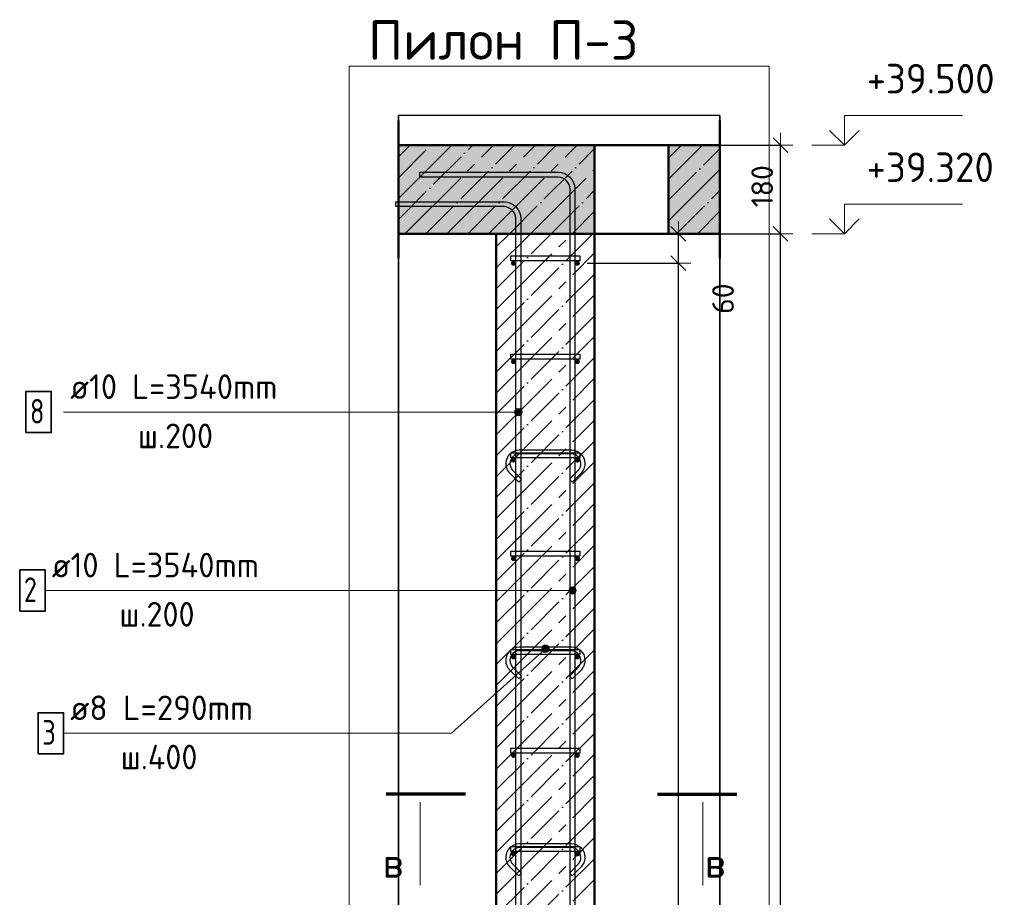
# Model space of a CAD drawing. Header units: millimetres. Extents: x -19950 to 69837, y -2757 to 40090.
# Tile 58 of 136: x 1964 to 3964, y 8564 to 10347. Entities that reach past the tile are written whole.
import ezdxf

# ---------------------------------------------------------------- set-up
doc = ezdxf.new("R2010")
doc.units = ezdxf.units.MM
doc.header["$PDMODE"] = 65
doc.linetypes.add('______11', pattern=[100, 80, -10, 0, -10])
doc.linetypes.add('______5', pattern=[220, 160, -20, 20, -20])
for name, color, linetype, lineweight in [('Standard', 7, 'Continuous', 25), ('Арм.стержн. Арматура края', 96, 'Continuous', 35), ('Арм.стержн. вертикальными 1', 22, 'Continuous', 35), ('Арм.стержн.горизонт. 1', 180, 'Continuous', 35), ('Высотная отметки_ общее', 7, 'Continuous', 13), ('Размерная линия_ общее', 7, 'Continuous', 13)]:
    doc.layers.add(name, color=color, linetype=linetype, lineweight=lineweight)
doc.layers.add('Арм.стержн.Стяжки', color=7, linetype='Continuous', lineweight=35, true_color=0x501e0f)
doc.styles.add('ISOCPEUR', font='ISOCPEUR')
doc.dimstyles.new('DIMSTYLE_12', dxfattribs={"dimtxt": 44, "dimasz": 50, "dimexe": 0, "dimexo": 0, "dimgap": 22, "dimtad": 0, "dimdec": 0, "dimrnd": 5, "dimzin": 12, "dimdsep": 46, "dimtxsty": 'ISOCPEUR', "dimblk1": 'ALL_ML_STRICH', "dimblk2": 'ALL_ML_STRICH', "dimsah": 1, "dimcen": 0, "dimclrd": 7, "dimclre": 256, "dimclrt": 7, "dimadec": 0, "dimazin": 0, "dimtfac": 1, "dimtdec": 0, "dimtix": 1, "dimtmove": 2, "dimatfit": 3, "dimfxl": 0, "dimtvp": 1.2, "dimtzin": 0, "dimlwd": 0, "dimlwe": -3, "dimarcsym": 0})
doc.dimstyles.new('DIMSTYLE_7', dxfattribs={"dimtxt": 44, "dimasz": 50, "dimexe": 0, "dimexo": 0, "dimgap": 22, "dimtad": 2, "dimdec": 0, "dimrnd": 5, "dimzin": 12, "dimdsep": 46, "dimtxsty": 'ISOCPEUR', "dimblk1": 'ALL_ML_STRICH', "dimblk2": 'ALL_ML_STRICH', "dimsah": 1, "dimcen": 0, "dimclrd": 7, "dimclre": 256, "dimclrt": 7, "dimadec": 0, "dimazin": 0, "dimtfac": 1, "dimtdec": 0, "dimtix": 1, "dimtmove": 2, "dimatfit": 3, "dimfxl": 0, "dimtzin": 0, "dimlwd": 0, "dimlwe": -3, "dimarcsym": 0})

# ---------------------------------------------------------------- blocks, each defined once
blk = doc.blocks.new('COMPLEX_ELEVATIONDIM_2')
at = {"layer": 'Высотная отметки_ общее', "color": 7, "linetype": 'Continuous', "lineweight": 13, "transparency": 33554687}
for p, q in [((3638.8, 10092.6), (3638.8, 10152.6)), ((3638.8, 10152.6), (3878.8, 10152.6)), ((3638.8, 10092.6), (3608.8, 10122.6)), ((3638.8, 10092.6), (3668.8, 10122.6)), ((3638.8, 10092.6), (3572.7, 10092.6)), ((3638.8, 10092.6), (3638.8, 10092.6)), ((3638.8, 10092.6), (3638.8, 10092.6)), ((3638.8, 10092.6), (3638.8, 10092.6)), ((3638.8, 10092.6), (3638.8, 10092.6)), ((3638.8, 9912.6), (3638.8, 9972.6)), ((3638.8, 9972.6), (3878.8, 9972.6)), ((3638.8, 9912.6), (3608.8, 9942.6)), ((3638.8, 9912.6), (3668.8, 9942.6)), ((3638.8, 9912.6), (3572.7, 9912.6)), ((3638.8, 9912.6), (3638.8, 9912.6)), ((3638.8, 9912.6), (3638.8, 9912.6)), ((3638.8, 9912.6), (3638.8, 9912.6)), ((3638.8, 9912.6), (3638.8, 9912.6)), ((3638.8, 6792.6), (3638.8, 6852.6)), ((3638.8, 6852.6), (3878.8, 6852.6)), ((3638.8, 6792.6), (3608.8, 6822.6)), ((3638.8, 6792.6), (3668.8, 6822.6)), ((3638.8, 6792.6), (3638.8, 6792.6)), ((3638.8, 6792.6), (3638.8, 6792.6)), ((3638.8, 6792.6), (3638.8, 6792.6)), ((3638.8, 6792.6), (3638.8, 6792.6))]:
    blk.add_line(p, q, dxfattribs=at)
blk.add_lwpolyline([(3638.8, 6792.6), (3578.8, 6792.6), (3578.8, 6792.6), (3572.7, 6792.6)], dxfattribs=at)
at = {"layer": 'Высотная отметки_ общее', "color": 7, "linetype": 'Continuous', "lineweight": 13, "transparency": 33554687, "char_height": 60, "width": 298.477, "attachment_point": 7, "style": 'ISOCPEUR'}
for s, insert in [('\\W0.96;+39.500', (3683.8, 10197.6)), ('\\W0.96;+39.320', (3683.8, 10017.6)), ('\\W0.96;+36.200', (3683.8, 6897.6))]:
    blk.add_mtext(s, dxfattribs=dict(at, insert=insert))
blk = doc.blocks.new('ALL_ML_STRICH')
at = {"color": 0, "linetype": 'ByBlock', "lineweight": -2}
for p, q in [((0, -0.5), (0, 0.5)), ((-1, 0), (0.5, 0)), ((-0.3, -0.3), (0.3, 0.3))]:
    blk.add_line(p, q, dxfattribs=at)
blk = doc.blocks.new('*D230')
at = {"layer": 'DEFPOINTS', "color": 7, "linetype": 'Continuous', "lineweight": 13, "transparency": 33554687}
for p in [(3096.6, 9852.6), (3096.6, 6852.6), (3301.6, 6852.6)]:
    blk.add_point(p, dxfattribs=at)
at = {"layer": 'Размерная линия_ общее', "color": 253, "linetype": 'Continuous', "lineweight": -2, "true_color": 0xa0a0a0, "transparency": 33554687}
for p, q in [((3116.6, 9852.6), (3301.6, 9852.6)), ((3116.6, 6852.6), (3301.6, 6852.6))]:
    blk.add_line(p, q, dxfattribs=at)
at = {"layer": 'Размерная линия_ общее', "color": 7, "linetype": 'Continuous', "lineweight": -2, "transparency": 33554687}
blk.add_line((3301.6, 6852.6), (3301.6, 9852.6), dxfattribs=at)
at = {"layer": 'Размерная линия_ общее', "color": 7, "linetype": 'Continuous', "lineweight": 13, "transparency": 33554687, "xscale": 50, "yscale": 50, "zscale": 50}
for p, rotation in [((3301.6, 9852.6), 90), ((3301.6, 6852.6), 270)]:
    blk.add_blockref('ALL_ML_STRICH', p, dxfattribs=dict(at, rotation=rotation))
at = {"layer": 'Размерная линия_ общее', "color": 7, "linetype": 'Continuous', "lineweight": 13, "transparency": 33554687, "insert": (3242.6, 8204.6), "char_height": 44, "width": 2.2, "attachment_point": 1, "rotation": 90, "line_spacing_factor": 0.60241, "style": 'ISOCPEUR'}
blk.add_mtext('\\W0.91;15х200=3000', dxfattribs=at)
blk = doc.blocks.new('*D231')
at = {"layer": 'DEFPOINTS', "color": 7, "linetype": 'Continuous', "lineweight": 13, "transparency": 33554687}
for p in [(3131.6, 9912.6), (3096.6, 9852.6), (3301.6, 9852.6)]:
    blk.add_point(p, dxfattribs=at)
at = {"layer": 'Размерная линия_ общее', "color": 253, "linetype": 'Continuous', "lineweight": -2, "true_color": 0xa0a0a0, "transparency": 33554687}
for p, q in [((3151.6, 9912.6), (3301.6, 9912.6)), ((3116.6, 9852.6), (3301.6, 9852.6))]:
    blk.add_line(p, q, dxfattribs=at)
at = {"layer": 'Размерная линия_ общее', "color": 7, "linetype": 'Continuous', "lineweight": -2, "transparency": 33554687}
blk.add_line((3301.6, 9852.6), (3301.6, 9912.6), dxfattribs=at)
at = {"layer": 'Размерная линия_ общее', "color": 7, "linetype": 'Continuous', "lineweight": 13, "transparency": 33554687, "xscale": 50, "yscale": 50, "zscale": 50}
for p, rotation in [((3301.6, 9912.6), 90), ((3301.6, 9852.6), 270)]:
    blk.add_blockref('ALL_ML_STRICH', p, dxfattribs=dict(at, rotation=rotation))
at = {"layer": 'Размерная линия_ общее', "color": 7, "linetype": 'Continuous', "lineweight": 13, "transparency": 33554687, "insert": (3392.3, 9780.7), "char_height": 44, "width": 88, "attachment_point": 5, "rotation": 90, "style": 'ISOCPEUR'}
blk.add_mtext('\\A1;{60}', dxfattribs=at)
blk = doc.blocks.new('*D232')
at = {"layer": 'DEFPOINTS', "color": 7, "linetype": 'Continuous', "lineweight": 13, "transparency": 33554687}
for p in [(3131.6, 9912.6), (3179.5, 6792.6), (3508.8, 6792.6)]:
    blk.add_point(p, dxfattribs=at)
at = {"layer": 'Размерная линия_ общее', "color": 253, "linetype": 'Continuous', "lineweight": -2, "true_color": 0xa0a0a0, "transparency": 33554687}
for p, q in [((3151.6, 9912.6), (3508.8, 9912.6)), ((3199.5, 6792.6), (3508.8, 6792.6))]:
    blk.add_line(p, q, dxfattribs=at)
at = {"layer": 'Размерная линия_ общее', "color": 7, "linetype": 'Continuous', "lineweight": -2, "transparency": 33554687}
blk.add_line((3508.8, 6792.6), (3508.8, 9912.6), dxfattribs=at)
at = {"layer": 'Размерная линия_ общее', "color": 7, "linetype": 'Continuous', "lineweight": 13, "transparency": 33554687, "xscale": 50, "yscale": 50, "zscale": 50}
for p, rotation in [((3508.8, 9912.6), 90), ((3508.8, 6792.6), 270)]:
    blk.add_blockref('ALL_ML_STRICH', p, dxfattribs=dict(at, rotation=rotation))
at = {"layer": 'Размерная линия_ общее', "color": 7, "linetype": 'Continuous', "lineweight": 13, "transparency": 33554687, "insert": (3471.8, 8359.2), "char_height": 44, "width": 176, "attachment_point": 5, "rotation": 90, "style": 'ISOCPEUR'}
blk.add_mtext('\\A1;{3120}', dxfattribs=at)
blk = doc.blocks.new('*D233')
at = {"layer": 'DEFPOINTS', "color": 7, "linetype": 'Continuous', "lineweight": 13, "transparency": 33554687}
for p in [(3310.1, 10092.6), (3131.6, 9912.6), (3508.8, 9912.6)]:
    blk.add_point(p, dxfattribs=at)
at = {"layer": 'Размерная линия_ общее', "color": 253, "linetype": 'Continuous', "lineweight": -2, "true_color": 0xa0a0a0, "transparency": 33554687}
for p, q in [((3330.1, 10092.6), (3508.8, 10092.6)), ((3151.6, 9912.6), (3508.8, 9912.6))]:
    blk.add_line(p, q, dxfattribs=at)
at = {"layer": 'Размерная линия_ общее', "color": 7, "linetype": 'Continuous', "lineweight": -2, "transparency": 33554687}
blk.add_line((3508.8, 9912.6), (3508.8, 10092.6), dxfattribs=at)
at = {"layer": 'Размерная линия_ общее', "color": 7, "linetype": 'Continuous', "lineweight": 13, "transparency": 33554687, "xscale": 50, "yscale": 50, "zscale": 50}
for p, rotation in [((3508.8, 10092.6), 90), ((3508.8, 9912.6), 270)]:
    blk.add_blockref('ALL_ML_STRICH', p, dxfattribs=dict(at, rotation=rotation))
at = {"layer": 'Размерная линия_ общее', "color": 7, "linetype": 'Continuous', "lineweight": 13, "transparency": 33554687, "insert": (3471.8, 10009.2), "char_height": 44, "width": 132, "attachment_point": 5, "rotation": 90, "style": 'ISOCPEUR'}
blk.add_mtext('\\A1;{180}', dxfattribs=at)

msp = doc.modelspace()

# ---------------------------------------------------------------- hatches: boundary and pattern name
at = {"layer": 'Standard', "linetype": 'Continuous', "lineweight": -3, "transparency": 33554687}
msp.add_hatch(color=7, dxfattribs=at).paths.add_polyline_path([(3131.6, 9912.6), (3131.6, 10092.6), (2732.9, 10092.6), (2732.9, 9912.6)])
at = {"layer": 'Standard', "linetype": '______5', "lineweight": -3, "transparency": 33554687}
msp.add_hatch(color=7, dxfattribs=at).paths.add_polyline_path([(3281.6, 10092.6), (3281.6, 9912.6), (3385.8, 9912.6), (3385.8, 10092.6)])
at = {"layer": 'Арм.стержн. вертикальными 1', "linetype": 'Continuous', "lineweight": 13, "transparency": 33554687}
for points in [[(2970.2, 9546.4), (2970.2, 9553.9), (2969.1, 9550.2)], [(2970.2, 9553.9), (2972.9, 9543.7), (2972.9, 9556.6)], [(2970.2, 9553.9), (2970.2, 9546.4), (2972.9, 9543.7)], [(2972.9, 9556.6), (2976.6, 9542.7), (2976.6, 9557.7)], [(2972.9, 9556.6), (2972.9, 9543.7), (2976.6, 9542.7)], [(2976.6, 9557.7), (2976.6, 9542.7), (2980.4, 9543.7)], [(2976.6, 9557.7), (2980.4, 9543.7), (2980.4, 9556.6)], [(2980.4, 9556.6), (2980.4, 9543.7), (2983.1, 9546.4)], [(2980.4, 9556.6), (2983.1, 9546.4), (2983.1, 9553.9)], [(2983.1, 9553.9), (2983.1, 9546.4), (2984.1, 9550.2)], [(3080.2, 9183.9), (3080.2, 9191.4), (3079.1, 9187.7)], [(3080.2, 9191.4), (3082.9, 9181.2), (3082.9, 9194.1)], [(3080.2, 9191.4), (3080.2, 9183.9), (3082.9, 9181.2)], [(3082.9, 9194.1), (3086.6, 9180.2), (3086.6, 9195.2)], [(3082.9, 9194.1), (3082.9, 9181.2), (3086.6, 9180.2)], [(3086.6, 9195.2), (3086.6, 9180.2), (3090.4, 9181.2)], [(3086.6, 9195.2), (3090.4, 9181.2), (3090.4, 9194.1)], [(3090.4, 9194.1), (3090.4, 9181.2), (3093.1, 9183.9)], [(3090.4, 9194.1), (3093.1, 9183.9), (3093.1, 9191.4)], [(3093.1, 9191.4), (3093.1, 9183.9), (3094.1, 9187.7)]]:
    msp.add_hatch(color=7, dxfattribs=at).paths.add_polyline_path(points)
at = {"layer": 'Арм.стержн.горизонт. 1', "linetype": 'Continuous', "lineweight": 50, "transparency": 33554687}
for points in [[(2971.6, 9852.6), (2971.2, 9854.5), (2970.1, 9856.1), (2968.5, 9857.2), (2966.6, 9857.6), (2964.7, 9857.2), (2963.1, 9856.1), (2962, 9854.5), (2961.6, 9852.6), (2962, 9850.7), (2963.1, 9849.1), (2964.7, 9848), (2966.6, 9847.6), (2968.5, 9848), (2970.1, 9849.1), (2971.2, 9850.7)], [(3101.6, 9852.6), (3101.2, 9854.5), (3100.1, 9856.1), (3098.5, 9857.2), (3096.6, 9857.6), (3094.7, 9857.2), (3093.1, 9856.1), (3092, 9854.5), (3091.6, 9852.6), (3092, 9850.7), (3093.1, 9849.1), (3094.7, 9848), (3096.6, 9847.6), (3098.5, 9848), (3100.1, 9849.1), (3101.2, 9850.7)], [(2971.6, 9652.6), (2971.2, 9654.5), (2970.1, 9656.1), (2968.5, 9657.2), (2966.6, 9657.6), (2964.7, 9657.2), (2963.1, 9656.1), (2962, 9654.5), (2961.6, 9652.6), (2962, 9650.7), (2963.1, 9649.1), (2964.7, 9648), (2966.6, 9647.6), (2968.5, 9648), (2970.1, 9649.1), (2971.2, 9650.7)], [(3101.6, 9652.6), (3101.2, 9654.5), (3100.1, 9656.1), (3098.5, 9657.2), (3096.6, 9657.6), (3094.7, 9657.2), (3093.1, 9656.1), (3092, 9654.5), (3091.6, 9652.6), (3092, 9650.7), (3093.1, 9649.1), (3094.7, 9648), (3096.6, 9647.6), (3098.5, 9648), (3100.1, 9649.1), (3101.2, 9650.7)], [(2971.6, 9452.6), (2971.2, 9454.5), (2970.1, 9456.1), (2968.5, 9457.2), (2966.6, 9457.6), (2964.7, 9457.2), (2963.1, 9456.1), (2962, 9454.5), (2961.6, 9452.6), (2962, 9450.7), (2963.1, 9449.1), (2964.7, 9448), (2966.6, 9447.6), (2968.5, 9448), (2970.1, 9449.1), (2971.2, 9450.7)], [(3101.6, 9452.6), (3101.2, 9454.5), (3100.1, 9456.1), (3098.5, 9457.2), (3096.6, 9457.6), (3094.7, 9457.2), (3093.1, 9456.1), (3092, 9454.5), (3091.6, 9452.6), (3092, 9450.7), (3093.1, 9449.1), (3094.7, 9448), (3096.6, 9447.6), (3098.5, 9448), (3100.1, 9449.1), (3101.2, 9450.7)], [(2971.6, 9252.6), (2971.2, 9254.5), (2970.1, 9256.1), (2968.5, 9257.2), (2966.6, 9257.6), (2964.7, 9257.2), (2963.1, 9256.1), (2962, 9254.5), (2961.6, 9252.6), (2962, 9250.7), (2963.1, 9249.1), (2964.7, 9248), (2966.6, 9247.6), (2968.5, 9248), (2970.1, 9249.1), (2971.2, 9250.7)], [(3101.6, 9252.6), (3101.2, 9254.5), (3100.1, 9256.1), (3098.5, 9257.2), (3096.6, 9257.6), (3094.7, 9257.2), (3093.1, 9256.1), (3092, 9254.5), (3091.6, 9252.6), (3092, 9250.7), (3093.1, 9249.1), (3094.7, 9248), (3096.6, 9247.6), (3098.5, 9248), (3100.1, 9249.1), (3101.2, 9250.7)], [(2971.6, 9052.6), (2971.2, 9054.5), (2970.1, 9056.1), (2968.5, 9057.2), (2966.6, 9057.6), (2964.7, 9057.2), (2963.1, 9056.1), (2962, 9054.5), (2961.6, 9052.6), (2962, 9050.7), (2963.1, 9049.1), (2964.7, 9048), (2966.6, 9047.6), (2968.5, 9048), (2970.1, 9049.1), (2971.2, 9050.7)], [(3101.6, 9052.6), (3101.2, 9054.5), (3100.1, 9056.1), (3098.5, 9057.2), (3096.6, 9057.6), (3094.7, 9057.2), (3093.1, 9056.1), (3092, 9054.5), (3091.6, 9052.6), (3092, 9050.7), (3093.1, 9049.1), (3094.7, 9048), (3096.6, 9047.6), (3098.5, 9048), (3100.1, 9049.1), (3101.2, 9050.7)], [(2971.6, 8852.6), (2971.2, 8854.5), (2970.1, 8856.1), (2968.5, 8857.2), (2966.6, 8857.6), (2964.7, 8857.2), (2963.1, 8856.1), (2962, 8854.5), (2961.6, 8852.6), (2962, 8850.7), (2963.1, 8849.1), (2964.7, 8848), (2966.6, 8847.6), (2968.5, 8848), (2970.1, 8849.1), (2971.2, 8850.7)], [(3101.6, 8852.6), (3101.2, 8854.5), (3100.1, 8856.1), (3098.5, 8857.2), (3096.6, 8857.6), (3094.7, 8857.2), (3093.1, 8856.1), (3092, 8854.5), (3091.6, 8852.6), (3092, 8850.7), (3093.1, 8849.1), (3094.7, 8848), (3096.6, 8847.6), (3098.5, 8848), (3100.1, 8849.1), (3101.2, 8850.7)], [(2971.6, 8652.6), (2971.2, 8654.5), (2970.1, 8656.1), (2968.5, 8657.2), (2966.6, 8657.6), (2964.7, 8657.2), (2963.1, 8656.1), (2962, 8654.5), (2961.6, 8652.6), (2962, 8650.7), (2963.1, 8649.1), (2964.7, 8648), (2966.6, 8647.6), (2968.5, 8648), (2970.1, 8649.1), (2971.2, 8650.7)], [(3101.6, 8652.6), (3101.2, 8654.5), (3100.1, 8656.1), (3098.5, 8657.2), (3096.6, 8657.6), (3094.7, 8657.2), (3093.1, 8656.1), (3092, 8654.5), (3091.6, 8652.6), (3092, 8650.7), (3093.1, 8649.1), (3094.7, 8648), (3096.6, 8647.6), (3098.5, 8648), (3100.1, 8649.1), (3101.2, 8650.7)]]:
    msp.add_hatch(color=4, dxfattribs=at).paths.add_polyline_path(points)
at = {"layer": 'Арм.стержн.Стяжки', "linetype": 'Continuous', "lineweight": 13, "transparency": 33554687}
for points in [[(3024.3, 9068), (3033.1, 9062.2), (3024.5, 9071.8)], [(3029.3, 9062.4), (3024.3, 9068), (3026, 9064.5)], [(3024.3, 9068), (3029.3, 9062.4), (3033.1, 9062.2)], [(3024.5, 9071.8), (3036.6, 9063.9), (3026.6, 9075.1)], [(3024.5, 9071.8), (3033.1, 9062.2), (3036.6, 9063.9)], [(3026.6, 9075.1), (3038.7, 9067.2), (3030.1, 9076.8)], [(3026.6, 9075.1), (3036.6, 9063.9), (3038.7, 9067.2)], [(3030.1, 9076.8), (3038.7, 9067.2), (3038.9, 9071)], [(3030.1, 9076.8), (3038.9, 9071), (3033.9, 9076.6)], [(3033.9, 9076.6), (3038.9, 9071), (3037.2, 9074.5)]]:
    msp.add_hatch(color=7, dxfattribs=at).paths.add_polyline_path(points)

# ---------------------------------------------------------------- linework, layer by layer
at = {"layer": 'Standard', "color": 52, "linetype": 'Continuous', "lineweight": -3, "transparency": 33554687}
for p, q in [((3385.8, 10152.8), (2732.9, 10152.8)), ((3385.8, 10152.8), (2732.9, 10152.8)), ((2732.9, 10152.8), (2732.9, 6447.4)), ((2732.9, 6447.4), (2732.9, 10152.8)), ((3385.8, 10152.8), (3385.8, 6447.4)), ((3385.8, 6447.4), (3385.8, 10152.8))]:
    msp.add_line(p, q, dxfattribs=at)
at = {"layer": 'Standard', "color": 7, "linetype": 'Continuous', "lineweight": 50, "transparency": 33554687}
for p, q in [((2732.9, 10142.6), (2732.9, 9862.6)), ((3385.8, 9862.6), (3385.8, 10142.6)), ((3131.6, 10092.6), (2732.9, 10092.6)), ((3281.6, 10092.6), (3131.6, 10092.6)), ((3131.6, 9912.6), (3131.6, 10092.6)), ((3281.6, 10092.6), (3281.6, 9912.6)), ((3385.8, 10092.6), (3281.6, 10092.6)), ((2732.9, 9912.6), (2931.6, 9912.6)), ((3131.6, 9912.6), (2931.6, 9912.6)), ((2931.6, 9912.6), (2931.6, 6792.6)), ((2931.6, 9912.6), (3131.6, 9912.6)), ((3131.6, 6792.6), (3131.6, 9912.6)), ((3131.6, 9912.6), (3281.6, 9912.6)), ((3281.6, 9912.6), (3385.8, 9912.6))]:
    msp.add_line(p, q, dxfattribs=at)
at = {"layer": 'Standard', "color": 7, "linetype": '______11', "lineweight": -3, "transparency": 33554687}
for p, q in [((2732.9, 10026.4), (2799.1, 10092.6)), ((2732.9, 9941.6), (2884, 10092.6)), ((2788.8, 9912.6), (2968.8, 10092.6)), ((2873.7, 9912.6), (3053.7, 10092.6)), ((2958.5, 9912.6), (3131.6, 10085.7)), ((3281.6, 10066), (3308.2, 10092.6)), ((3281.6, 9981.1), (3385.8, 10085.3)), ((3043.4, 9912.6), (3131.6, 10000.8)), ((3297.9, 9912.6), (3385.8, 10000.5)), ((2931.6, 9716), (3128.2, 9912.6)), ((2931.6, 9800.8), (3043.4, 9912.6)), ((2931.6, 9885.7), (2958.5, 9912.6)), ((3128.2, 9912.6), (3131.6, 9916)), ((3382.8, 9912.6), (3385.8, 9915.6)), ((2931.6, 9631.1), (3131.6, 9831.1)), ((2931.6, 9546.3), (3131.6, 9746.3)), ((2931.6, 9461.4), (3131.6, 9661.4)), ((2931.6, 9376.6), (3131.6, 9576.6)), ((2931.6, 9291.7), (3131.6, 9491.7)), ((2931.6, 9206.9), (3131.6, 9406.9)), ((2931.6, 9122), (3131.6, 9322)), ((2931.6, 9037.2), (3131.6, 9237.2)), ((2931.6, 8952.3), (3131.6, 9152.3)), ((2931.6, 8867.5), (3131.6, 9067.5)), ((2931.6, 8782.6), (3131.6, 8982.6)), ((2931.6, 8697.8), (3131.6, 8897.8)), ((2931.6, 8612.9), (3131.6, 8812.9)), ((2931.6, 8528), (3131.6, 8728)), ((2931.6, 8443.2), (3131.6, 8643.2))]:
    msp.add_line(p, q, dxfattribs=at)
at = {"layer": 'Standard', "color": 7, "linetype": '______5', "lineweight": -3, "transparency": 33554687}
for p, q in [((2732.9, 10068.8), (2756.7, 10092.6)), ((2732.9, 9984), (2841.5, 10092.6)), ((2746.4, 9912.6), (2926.4, 10092.6)), ((2831.3, 9912.6), (3011.3, 10092.6)), ((2916.1, 9912.6), (3096.1, 10092.6)), ((3281.6, 10023.6), (3350.7, 10092.6)), ((3001, 9912.6), (3131.6, 10043.3)), ((3281.6, 9938.7), (3385.8, 10042.9)), ((3085.8, 9912.6), (3131.6, 9958.4)), ((3340.4, 9912.6), (3385.8, 9958.1)), ((2931.6, 9758.4), (3085.8, 9912.6)), ((2931.6, 9843.3), (3001, 9912.6)), ((2931.6, 9673.6), (3131.6, 9873.6)), ((2931.6, 9588.7), (3131.6, 9788.7)), ((2931.6, 9503.9), (3131.6, 9703.9)), ((2931.6, 9419), (3131.6, 9619)), ((2931.6, 9334.1), (3131.6, 9534.1)), ((2931.6, 9249.3), (3131.6, 9449.3)), ((2931.6, 9164.4), (3131.6, 9364.4)), ((2931.6, 9079.6), (3131.6, 9279.6)), ((2931.6, 8994.7), (3131.6, 9194.7)), ((2931.6, 8909.9), (3131.6, 9109.9)), ((2931.6, 8825), (3131.6, 9025)), ((2931.6, 8740.2), (3131.6, 8940.2)), ((2931.6, 8655.3), (3131.6, 8855.3)), ((2931.6, 8570.5), (3131.6, 8770.5)), ((2931.6, 8485.6), (3131.6, 8685.6)), ((2931.6, 8400.8), (3131.6, 8600.8))]:
    msp.add_line(p, q, dxfattribs=at)
at = {"layer": 'Standard', "color": 7, "linetype": 'Continuous', "lineweight": 70, "transparency": 33554687}
for p, q in [((2869.2, 8773.8), (2708.4, 8773.8)), ((3259.2, 8773.8), (3420, 8773.8))]:
    msp.add_line(p, q, dxfattribs=at)
at = {"layer": 'Standard', "color": 7, "linetype": 'Continuous', "lineweight": 13, "transparency": 33554687}
for p, q in [((2777, 8757.8), (2777, 8588.2)), ((3351.5, 8757.8), (3351.5, 8588.2))]:
    msp.add_line(p, q, dxfattribs=at)
msp.add_lwpolyline([(2632.9, 6347.4), (3485.8, 6347.4), (3485.8, 10252.8), (2632.9, 10252.8), (2632.9, 6347.4)], dxfattribs=at)
at = {"layer": 'Арм.стержн. Арматура края', "color": 4, "linetype": 'Continuous', "lineweight": 25, "transparency": 33554687}
for points in [[(3101.6, 9857.6), (2961.6, 9857.6), (2961.6, 9867.6), (3101.6, 9867.6), (3101.6, 9857.6)], [(3101.6, 9657.6), (2961.6, 9657.6), (2961.6, 9667.6), (3101.6, 9667.6), (3101.6, 9657.6)], [(3101.6, 9457.6), (2961.6, 9457.6), (2961.6, 9467.6), (3101.6, 9467.6), (3101.6, 9457.6)], [(3101.6, 9257.6), (2961.6, 9257.6), (2961.6, 9267.6), (3101.6, 9267.6), (3101.6, 9257.6)], [(3101.6, 9057.6), (2961.6, 9057.6), (2961.6, 9067.6), (3101.6, 9067.6), (3101.6, 9057.6)], [(3101.6, 8857.6), (2961.6, 8857.6), (2961.6, 8867.6), (3101.6, 8867.6), (3101.6, 8857.6)], [(3101.6, 8657.6), (2961.6, 8657.6), (2961.6, 8667.6), (3101.6, 8667.6), (3101.6, 8657.6)]]:
    msp.add_lwpolyline(points, dxfattribs=at)
at = {"layer": 'Арм.стержн. вертикальными 1', "color": 7, "linetype": 'Continuous', "lineweight": 13, "transparency": 33554687}
for p, q in [((2053.1, 9550.2), (2798.1, 9550.2)), ((2798.1, 9550.2), (2976.6, 9550.2)), ((2969.1, 9550.2), (2969.1, 9550.2)), ((2976.6, 9557.7), (2976.6, 9557.7)), ((2976.6, 9542.7), (2976.6, 9542.7)), ((2984.1, 9550.2), (2984.1, 9550.2)), ((2015.6, 9187.7), (2760.6, 9187.7)), ((2760.6, 9187.7), (3086.6, 9187.7)), ((3079.1, 9187.7), (3079.1, 9187.7)), ((3086.6, 9195.2), (3086.6, 9195.2)), ((3086.6, 9180.2), (3086.6, 9180.2)), ((3094.1, 9187.7), (3094.1, 9187.7))]:
    msp.add_line(p, q, dxfattribs=at)
at = {"layer": 'Арм.стержн. вертикальными 1', "color": 4, "linetype": 'Continuous', "lineweight": 25, "transparency": 33554687}
for points in [[(3081.6, 6792.6), (3081.6, 10003.6), (3081, 10008.1), (3079.5, 10012.7), (3077.1, 10016.9), (3074.3, 10020.3), (3070.9, 10023.1), (3066.7, 10025.5), (3062.1, 10027), (3057.6, 10027.6), (2776.6, 10027.6), (2776.6, 10037.6), (3058.3, 10037.6), (3064.4, 10036.8), (3070.7, 10034.7), (3076.6, 10031.4), (3081.4, 10027.4), (3085.4, 10022.6), (3088.7, 10016.7), (3090.8, 10010.4), (3091.6, 10004.3), (3091.6, 6792.6), (3081.6, 6792.6)], [(3081.6, 6792.6), (3081.6, 10003.6), (3081, 10008.1), (3079.5, 10012.7), (3077.1, 10016.9), (3074.3, 10020.3), (3070.9, 10023.1), (3066.7, 10025.5), (3062.1, 10027), (3057.6, 10027.6), (2776.6, 10027.6), (2776.6, 10037.6), (3058.3, 10037.6), (3064.4, 10036.8), (3070.7, 10034.7), (3076.6, 10031.4), (3081.4, 10027.4), (3085.4, 10022.6), (3088.7, 10016.7), (3090.8, 10010.4), (3091.6, 10004.3), (3091.6, 6792.6), (3081.6, 6792.6)], [(2971.6, 6792.6), (2971.6, 9943.6), (2971, 9948.1), (2969.5, 9952.7), (2967.1, 9956.9), (2964.3, 9960.3), (2960.9, 9963.1), (2956.7, 9965.5), (2952.1, 9967), (2947.6, 9967.6), (2727.9, 9967.6), (2727.9, 9977.6), (2948.3, 9977.6), (2954.4, 9976.8), (2960.7, 9974.7), (2966.6, 9971.4), (2971.4, 9967.4), (2975.4, 9962.6), (2978.7, 9956.7), (2980.8, 9950.4), (2981.6, 9944.3), (2981.6, 6792.6), (2971.6, 6792.6)], [(2971.6, 6792.6), (2971.6, 9943.6), (2971, 9948.1), (2969.5, 9952.7), (2967.1, 9956.9), (2964.3, 9960.3), (2960.9, 9963.1), (2956.7, 9965.5), (2952.1, 9967), (2947.6, 9967.6), (2727.9, 9967.6), (2727.9, 9977.6), (2948.3, 9977.6), (2954.4, 9976.8), (2960.7, 9974.7), (2966.6, 9971.4), (2971.4, 9967.4), (2975.4, 9962.6), (2978.7, 9956.7), (2980.8, 9950.4), (2981.6, 9944.3), (2981.6, 6792.6), (2971.6, 6792.6)]]:
    msp.add_lwpolyline(points, dxfattribs=at)
at = {"layer": 'Арм.стержн. вертикальными 1', "color": 7, "linetype": 'Continuous', "lineweight": 35, "transparency": 33554687}
for points in [[(1976.4, 9508.5), (2028.1, 9508.5), (2028.1, 9591.9), (1976.4, 9591.9), (1976.4, 9508.5)], [(1963.9, 9146), (2015.6, 9146), (2015.6, 9229.4), (1963.9, 9229.4), (1963.9, 9146)]]:
    msp.add_lwpolyline(points, dxfattribs=at)
at = {"layer": 'Арм.стержн. вертикальными 1', "color": 7, "linetype": 'Continuous', "lineweight": 13, "transparency": 33554687}
for centre in [(2976.6, 9550.2), (3086.6, 9187.7)]:
    msp.add_circle(centre, 7.5, dxfattribs=at)
at = {"layer": 'Арм.стержн.горизонт. 1', "color": 52, "linetype": 'Continuous', "lineweight": 50, "transparency": 33554687}
for p, q in [((2931.6, 9912.6), (2931.6, 6792.6)), ((3131.6, 9912.6), (3131.6, 6792.6))]:
    msp.add_line(p, q, dxfattribs=at)
at = {"layer": 'Арм.стержн.Стяжки', "color": 7, "linetype": 'Continuous', "lineweight": 13, "transparency": 33554687}
for p, q in [((2840.6, 8897.7), (3031.6, 9069.5)), ((3026, 9064.5), (3026, 9064.5)), ((3026.6, 9075.1), (3026.6, 9075.1)), ((3036.6, 9063.9), (3036.6, 9063.9)), ((3037.2, 9074.5), (3037.2, 9074.5)), ((2053.1, 8897.7), (2840.6, 8897.7))]:
    msp.add_line(p, q, dxfattribs=at)
at = {"layer": 'Арм.стержн.Стяжки', "color": 40, "linetype": 'Continuous', "lineweight": 25, "transparency": 33554687}
for points in [[(3080.2, 9413.7), (3098, 9431.6), (3099.3, 9433), (3100.4, 9434.6), (3101.3, 9436.2), (3102.1, 9437.8), (3102.7, 9439.6), (3103.2, 9441.4), (3103.5, 9443.2), (3103.6, 9445.1), (3103.6, 9446.2), (3103.1, 9449.9), (3101.9, 9453.5), (3100, 9456.9), (3097.7, 9459.6), (3095, 9461.9), (3091.7, 9463.8), (3088, 9465), (3084.4, 9465.5), (2978.8, 9465.5), (2975.2, 9465), (2971.6, 9463.8), (2968.2, 9461.9), (2965.5, 9459.6), (2963.2, 9456.9), (2961.3, 9453.5), (2960.1, 9449.9), (2959.6, 9446.2), (2959.6, 9445.1), (2959.7, 9443.2), (2960, 9441.4), (2960.5, 9439.6), (2961.1, 9437.8), (2961.9, 9436.2), (2962.9, 9434.6), (2964, 9433), (2965.2, 9431.6), (2983.1, 9413.7), (2977.4, 9408.1), (2959.3, 9426.1), (2957.7, 9428.1), (2956.2, 9430.2), (2954.8, 9432.4), (2953.7, 9434.8), (2952.9, 9437.2), (2952.2, 9439.7), (2951.8, 9442.3), (2951.6, 9444.8), (2951.6, 9446.8), (2952.3, 9451.7), (2954, 9456.8), (2956.6, 9461.4), (2959.8, 9465.3), (2963.7, 9468.5), (2968.3, 9471.1), (2973.4, 9472.8), (2978.3, 9473.5), (3084.9, 9473.5), (3089.8, 9472.8), (3094.9, 9471.1), (3099.6, 9468.5), (3103.4, 9465.3), (3106.6, 9461.4), (3109.3, 9456.8), (3110.9, 9451.7), (3111.6, 9446.8), (3111.6, 9444.8), (3111.4, 9442.3), (3111, 9439.7), (3110.4, 9437.2), (3109.5, 9434.8), (3108.4, 9432.4), (3107.1, 9430.2), (3105.5, 9428.1), (3103.9, 9426.1), (3085.8, 9408.1), (3080.2, 9413.7)], [(3080.2, 9013.7), (3098, 9031.6), (3099.3, 9033), (3100.4, 9034.6), (3101.3, 9036.2), (3102.1, 9037.8), (3102.7, 9039.6), (3103.2, 9041.4), (3103.5, 9043.2), (3103.6, 9045.1), (3103.6, 9046.2), (3103.1, 9049.9), (3101.9, 9053.5), (3100, 9056.9), (3097.7, 9059.6), (3095, 9061.9), (3091.7, 9063.8), (3088, 9065), (3084.4, 9065.5), (2978.8, 9065.5), (2975.2, 9065), (2971.6, 9063.8), (2968.2, 9061.9), (2965.5, 9059.6), (2963.2, 9056.9), (2961.3, 9053.5), (2960.1, 9049.9), (2959.6, 9046.2), (2959.6, 9045.1), (2959.7, 9043.2), (2960, 9041.4), (2960.5, 9039.6), (2961.1, 9037.8), (2961.9, 9036.2), (2962.9, 9034.6), (2964, 9033), (2965.2, 9031.6), (2983.1, 9013.7), (2977.4, 9008.1), (2959.3, 9026.1), (2957.7, 9028.1), (2956.2, 9030.2), (2954.8, 9032.4), (2953.7, 9034.8), (2952.9, 9037.2), (2952.2, 9039.7), (2951.8, 9042.3), (2951.6, 9044.8), (2951.6, 9046.8), (2952.3, 9051.7), (2954, 9056.8), (2956.6, 9061.4), (2959.8, 9065.3), (2963.7, 9068.5), (2968.3, 9071.1), (2973.4, 9072.8), (2978.3, 9073.5), (3084.9, 9073.5), (3089.8, 9072.8), (3094.9, 9071.1), (3099.6, 9068.5), (3103.4, 9065.3), (3106.6, 9061.4), (3109.3, 9056.8), (3110.9, 9051.7), (3111.6, 9046.8), (3111.6, 9044.8), (3111.4, 9042.3), (3111, 9039.7), (3110.4, 9037.2), (3109.5, 9034.8), (3108.4, 9032.4), (3107.1, 9030.2), (3105.5, 9028.1), (3103.9, 9026.1), (3085.8, 9008.1), (3080.2, 9013.7)], [(3080.2, 8613.7), (3098, 8631.6), (3099.3, 8633), (3100.4, 8634.6), (3101.3, 8636.2), (3102.1, 8637.8), (3102.7, 8639.6), (3103.2, 8641.4), (3103.5, 8643.2), (3103.6, 8645.1), (3103.6, 8646.2), (3103.1, 8649.9), (3101.9, 8653.5), (3100, 8656.9), (3097.7, 8659.6), (3095, 8661.9), (3091.7, 8663.8), (3088, 8665), (3084.4, 8665.5), (2978.8, 8665.5), (2975.2, 8665), (2971.6, 8663.8), (2968.2, 8661.9), (2965.5, 8659.6), (2963.2, 8656.9), (2961.3, 8653.5), (2960.1, 8649.9), (2959.6, 8646.2), (2959.6, 8645.1), (2959.7, 8643.2), (2960, 8641.4), (2960.5, 8639.6), (2961.1, 8637.8), (2961.9, 8636.2), (2962.9, 8634.6), (2964, 8633), (2965.2, 8631.6), (2983.1, 8613.7), (2977.4, 8608.1), (2959.3, 8626.1), (2957.7, 8628.1), (2956.2, 8630.2), (2954.8, 8632.4), (2953.7, 8634.8), (2952.9, 8637.2), (2952.2, 8639.7), (2951.8, 8642.3), (2951.6, 8644.8), (2951.6, 8646.8), (2952.3, 8651.7), (2954, 8656.8), (2956.6, 8661.4), (2959.8, 8665.3), (2963.7, 8668.5), (2968.3, 8671.1), (2973.4, 8672.8), (2978.3, 8673.5), (3084.9, 8673.5), (3089.8, 8672.8), (3094.9, 8671.1), (3099.6, 8668.5), (3103.4, 8665.3), (3106.6, 8661.4), (3109.3, 8656.8), (3110.9, 8651.7), (3111.6, 8646.8), (3111.6, 8644.8), (3111.4, 8642.3), (3111, 8639.7), (3110.4, 8637.2), (3109.5, 8634.8), (3108.4, 8632.4), (3107.1, 8630.2), (3105.5, 8628.1), (3103.9, 8626.1), (3085.8, 8608.1), (3080.2, 8613.7)]]:
    msp.add_lwpolyline(points, dxfattribs=at)
at = {"layer": 'Арм.стержн.Стяжки', "color": 7, "linetype": 'Continuous', "lineweight": 35, "transparency": 33554687}
msp.add_lwpolyline([(2001.4, 8856), (2053.1, 8856), (2053.1, 8939.4), (2001.4, 8939.4), (2001.4, 8856)], dxfattribs=at)
at = {"layer": 'Арм.стержн.Стяжки', "color": 7, "linetype": 'Continuous', "lineweight": 13, "transparency": 33554687}
msp.add_circle((3031.6, 9069.5), 7.5, dxfattribs=at)

# ---------------------------------------------------------------- block references
at = {"layer": 'Высотная отметки_ общее', "color": 7, "linetype": 'Continuous', "lineweight": 13, "transparency": 33554687}
msp.add_blockref('COMPLEX_ELEVATIONDIM_2', (0, 0), dxfattribs=at)

# ---------------------------------------------------------------- texts
at = {"layer": 'Standard', "color": 7, "linetype": 'Continuous', "lineweight": 13, "transparency": 33554687, "style": 'ISOCPEUR'}
for s, insert, char_height, width, attachment_point in [('\\A1;{\\fISOCPEUR|i0|b0;\\H80.000000;\\W1.000000;\\C7;Пилон П-3}\\P', (2671.6, 10306), 80, 550.788, 4), ('\\A1;{\\fISOCPEUR|i0|b0;\\H60.000000;\\W1.000000;\\C7;в}\\P', (2701.1, 8604.2), 60, 65.333, 7), ('\\A1;{\\fISOCPEUR|i0|b0;\\H60.000000;\\W1.000000;\\C7;в}\\P', (3355.4, 8604.2), 60, 65.333, 7)]:
    msp.add_mtext(s, dxfattribs=dict(at, insert=insert, char_height=char_height, width=width, attachment_point=attachment_point))
at = {"layer": 'Арм.стержн. вертикальными 1', "color": 7, "linetype": 'Continuous', "lineweight": 25, "transparency": 33554687, "char_height": 50, "attachment_point": 7, "style": 'ISOCPEUR'}
for s, insert, width in [('\\W0.96;ø10 L=3540mm ', (2066.4, 9576.9), 493.775), ('\\W0.78;8', (1984.8, 9526.9), 54.401), ('\\W0.95;ш.200 ', (2203.9, 9476.9), 218.666), ('\\W0.96;ø10 L=3540mm ', (2028.9, 9214.4), 493.775), ('\\W0.78;2', (1972.3, 9164.4), 54.401), ('\\W0.95;ш.200 ', (2166.4, 9114.4), 218.666)]:
    msp.add_mtext(s, dxfattribs=dict(at, insert=insert, width=width))
at = {"layer": 'Арм.стержн.Стяжки', "color": 7, "linetype": 'Continuous', "lineweight": 25, "transparency": 33554687, "char_height": 50, "attachment_point": 7, "style": 'ISOCPEUR'}
for s, insert, width in [('\\W0.98;ø8 L=290mm ', (2066.4, 8924.4), 429.211), ('\\W0.78;3', (2009.8, 8874.4), 54.401), ('\\W0.95;ш.400 ', (2168.9, 8824.4), 223.706)]:
    msp.add_mtext(s, dxfattribs=dict(at, insert=insert, width=width))

# ---------------------------------------------------------------- dimensions: what is measured, and where the dimension line sits
at = {"layer": 'Размерная линия_ общее', "color": 7, "linetype": 'Continuous', "lineweight": 13, "transparency": 33554687}
for base, p1, p2, dimstyle, picture, middle in [((3508.8, 10092.6), (3151.6, 9912.6), (3330.1, 10092.6), 'DIMSTYLE_7', '*D233', (3471.8, 10009.2)), ((3301.6, 9912.6), (3116.6, 9852.6), (3151.6, 9912.6), 'DIMSTYLE_12', '*D231', (3392.3, 9780.7)), ((3508.8, 9912.6), (3199.5, 6792.6), (3151.6, 9912.6), 'DIMSTYLE_7', '*D232', (3471.8, 8359.2))]:
    dim = msp.add_linear_dim(base=base, p1=p1, p2=p2, angle=90, dimstyle=dimstyle, override={"dimpost": '<>', "dimclrd": 7, "dimclre": 253, "dimclrt": 7, "dimlwd": 0, "dimlwe": 65533}, dxfattribs=at)
    dim.commit()
    dim.dimension.update_dxf_attribs({"geometry": picture, "text_midpoint": middle, "dimtype": 160})
dim = msp.add_linear_dim(base=(3301.6, 9852.6), p1=(3116.6, 6852.6), p2=(3116.6, 9852.6), angle=90, text='\\W0.91;15х200=3000', dimstyle='DIMSTYLE_7', override={"dimpost": '<>', "dimclrd": 7, "dimclre": 253, "dimclrt": 7, "dimlwd": 0, "dimlwe": 65533}, dxfattribs=at)
dim.commit()
dim.dimension.update_dxf_attribs({"geometry": '*D230', "text_midpoint": (3279.6, 8352.6), "dimtype": 160})

doc.saveas('drawing.dxf')
